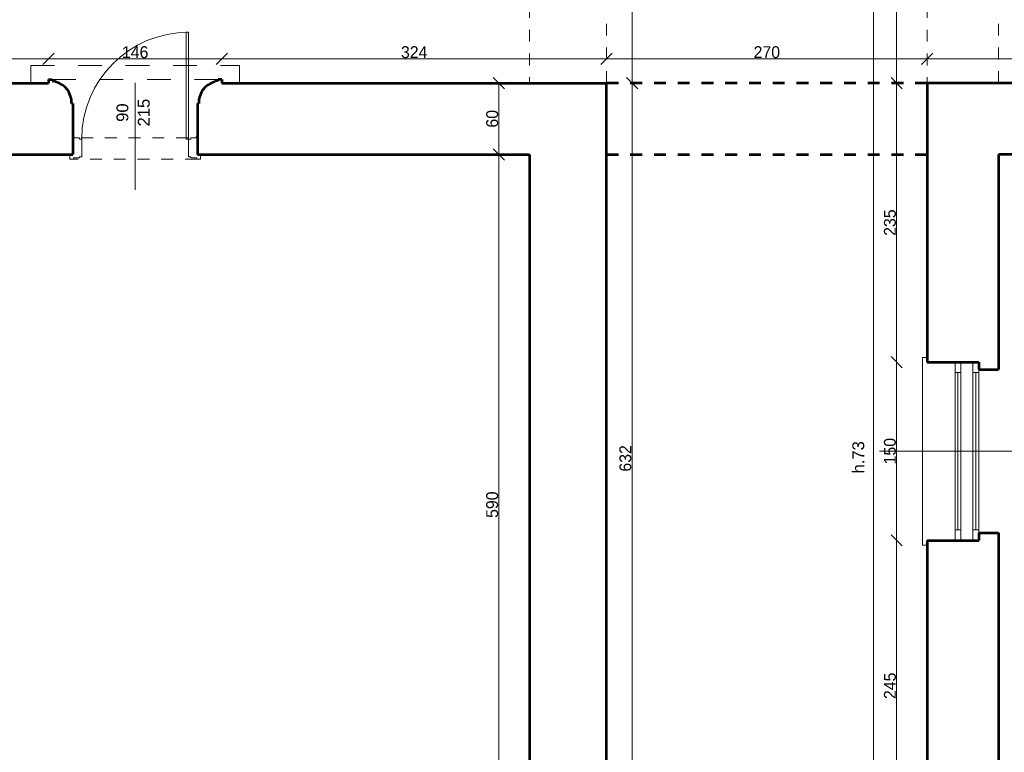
# Model space of a CAD drawing. Header units: inches. Extents: x -21887 to 84279, y -131485 to 67836.
# Tile 244 of 256: x 48838 to 57131, y 46946 to 53115. Entities that reach past the tile are written whole.
import ezdxf

# ---------------------------------------------------------------- set-up
doc = ezdxf.new("R2010")
doc.units = ezdxf.units.IN
doc.header["$MEASUREMENT"] = 0
doc.linetypes.add('Dashed', pattern=[400, 200, -200])
doc.linetypes.add('Dashed copy', pattern=[200, 100, -100])
doc.layers.get('0').update_dxf_attribs({"lineweight": 13})
doc.layers.get('Defpoints').update_dxf_attribs({"lineweight": 13})
for name, color, linetype, lineweight in [('AI_MURY', 7, 'Continuous', 53), ('Dimensioning', 7, 'Continuous', 13), ('DRZWI', 7, 'Continuous', 13)]:
    doc.layers.add(name, color=color, linetype=linetype, lineweight=lineweight)
doc.styles.add('GENERATED_STYLE_7', font='txt')
doc.styles.add('Style-Courier New', font='txt')
doc.dimstyles.new('Dimstyle_4', dxfattribs={"dimtxt": 100, "dimasz": 95, "dimexe": 0, "dimexo": 0, "dimgap": 0.09, "dimtad": 1, "dimdec": 0, "dimlfac": 0.1, "dimzin": 0, "dimdsep": 46, "dimlunit": 5, "dimtxsty": 'GENERATED_STYLE_7', "dimblk": 'ARROWHEAD_6', "dimcen": 0.09, "dimclrd": 161, "dimclre": 161, "dimclrt": 7, "dimadec": 0, "dimazin": 0, "dimtfac": 1, "dimtdec": 0, "dimtmove": 0, "dimatfit": 3, "dimfxl": 0, "dimtolj": 1, "dimtzin": 0, "dimarcsym": 0})
doc.dimstyles.new('Dimstyle_5', dxfattribs={"dimtxt": 100, "dimasz": 95, "dimexe": 0.18, "dimexo": 0, "dimgap": 0.09, "dimtad": 1, "dimtih": 1, "dimtoh": 1, "dimdec": 0, "dimlfac": 0.1, "dimzin": 0, "dimdsep": 46, "dimlunit": 5, "dimtxsty": 'GENERATED_STYLE_7', "dimblk": 'ARROWHEAD_6', "dimcen": 0.09, "dimclrd": 161, "dimclre": 161, "dimclrt": 7, "dimadec": 0, "dimazin": 0, "dimtfac": 1, "dimtdec": 0, "dimtmove": 0, "dimatfit": 3, "dimfxl": 0, "dimtolj": 1, "dimtzin": 0, "dimarcsym": 0})

# ---------------------------------------------------------------- blocks, each defined once
blk = doc.blocks.new('ARROWHEAD_6')
at = {"color": 0, "linetype": 'Continuous'}
for p, q in [((0, 0), (-1, 0)), ((-0.5, -0.5), (0.5, 0.5))]:
    blk.add_line(p, q, dxfattribs=at)
blk = doc.blocks.new('*U538')
at = {"layer": 'Defpoints', "color": 0, "linetype": 'Continuous'}
for p in [(52873.8, 51980.7), (53130.5, 51980.7), (53090.5, 46080.8)]:
    blk.add_point(p, dxfattribs=at)
at = {"layer": 'Dimensioning', "color": 161, "linetype": 'Continuous', "lineweight": -2}
for p, q in [((52874, 51980.7), (52873.8, 51980.7)), ((52873.8, 46175.8), (52873.8, 51885.7)), ((52874, 46080.8), (52873.8, 46080.8))]:
    blk.add_line(p, q, dxfattribs=at)
at = {"layer": 'Dimensioning', "color": 161, "linetype": 'Continuous', "lineweight": -2, "xscale": 95, "yscale": 95, "zscale": 95}
for p, rotation in [((52873.8, 51980.7), 90), ((52873.8, 46080.8), 270)]:
    blk.add_blockref('ARROWHEAD_6', p, dxfattribs=dict(at, rotation=rotation))
at = {"layer": 'Dimensioning', "color": 7, "linetype": 'Continuous', "insert": (52817.5, 49030.8), "char_height": 100, "attachment_point": 5, "rotation": 90, "style": 'GENERATED_STYLE_7'}
blk.add_mtext('590', dxfattribs=at)
blk = doc.blocks.new('*D2762')
at = {"layer": 'Defpoints'}
for p in [(52873.8, 51980.7), (53130.5, 51980.7), (52873.8, 49030.8), (53090.5, 46080.8)]:
    blk.add_point(p, dxfattribs=at)
at = {"layer": 'Dimensioning', "color": 161, "linetype": 'Continuous'}
blk.add_blockref('*U538', (0, 0), dxfattribs=at)
blk = doc.blocks.new('*U539')
at = {"layer": 'Defpoints', "color": 0, "linetype": 'Continuous'}
for p in [(52873.8, 52580.7), (53130.5, 52580.7), (53130.5, 51980.7)]:
    blk.add_point(p, dxfattribs=at)
at = {"layer": 'Dimensioning', "color": 161, "linetype": 'Continuous', "lineweight": -2}
for p, q in [((52874, 52580.7), (52873.8, 52580.7)), ((52873.8, 52075.7), (52873.8, 52485.7)), ((52874, 51980.7), (52873.8, 51980.7))]:
    blk.add_line(p, q, dxfattribs=at)
at = {"layer": 'Dimensioning', "color": 161, "linetype": 'Continuous', "lineweight": -2, "xscale": 95, "yscale": 95, "zscale": 95}
for p, rotation in [((52873.8, 52580.7), 90), ((52873.8, 51980.7), 270)]:
    blk.add_blockref('ARROWHEAD_6', p, dxfattribs=dict(at, rotation=rotation))
at = {"layer": 'Dimensioning', "color": 7, "linetype": 'Continuous', "insert": (52817.5, 52280.7), "char_height": 100, "attachment_point": 5, "rotation": 90, "style": 'GENERATED_STYLE_7'}
blk.add_mtext('60', dxfattribs=at)
blk = doc.blocks.new('*D2763')
at = {"layer": 'Defpoints'}
for p in [(52873.8, 52580.7), (53130.5, 52580.7), (52873.8, 52280.7), (53130.5, 51980.7)]:
    blk.add_point(p, dxfattribs=at)
at = {"layer": 'Dimensioning', "color": 161, "linetype": 'Continuous'}
blk.add_blockref('*U539', (0, 0), dxfattribs=at)
blk = doc.blocks.new('*U674')
at = {"layer": 'Defpoints', "color": 0, "linetype": 'Continuous'}
for p in [(56223.8, 48730.7), (56610, 48730.7), (56618.7, 46280.8)]:
    blk.add_point(p, dxfattribs=at)
at = {"layer": 'Dimensioning', "color": 161, "linetype": 'Continuous', "lineweight": -2}
for p, q in [((56224, 48730.7), (56223.8, 48730.7)), ((56223.8, 46375.8), (56223.8, 48635.7)), ((56224, 46280.8), (56223.8, 46280.8))]:
    blk.add_line(p, q, dxfattribs=at)
at = {"layer": 'Dimensioning', "color": 161, "linetype": 'Continuous', "lineweight": -2, "xscale": 95, "yscale": 95, "zscale": 95}
for p, rotation in [((56223.8, 48730.7), 90), ((56223.8, 46280.8), 270)]:
    blk.add_blockref('ARROWHEAD_6', p, dxfattribs=dict(at, rotation=rotation))
at = {"layer": 'Dimensioning', "color": 7, "linetype": 'Continuous', "insert": (56167.5, 47505.8), "char_height": 100, "attachment_point": 5, "rotation": 90, "style": 'GENERATED_STYLE_7'}
blk.add_mtext('245', dxfattribs=at)
blk = doc.blocks.new('*D2898')
at = {"layer": 'Defpoints'}
for p in [(56223.8, 48730.7), (56610, 48730.7), (56223.8, 47505.8), (56618.7, 46280.8)]:
    blk.add_point(p, dxfattribs=at)
at = {"layer": 'Dimensioning', "color": 161, "linetype": 'Continuous'}
blk.add_blockref('*U674', (0, 0), dxfattribs=at)
blk = doc.blocks.new('*U675')
at = {"layer": 'Defpoints', "color": 0, "linetype": 'Continuous'}
for p in [(56223.8, 50231.9), (56618.7, 50231.9), (56610, 48730.7)]:
    blk.add_point(p, dxfattribs=at)
at = {"layer": 'Dimensioning', "color": 161, "linetype": 'Continuous', "lineweight": -2}
for p, q in [((56224, 50231.9), (56223.8, 50231.9)), ((56223.8, 48825.7), (56223.8, 50136.9)), ((56224, 48730.7), (56223.8, 48730.7))]:
    blk.add_line(p, q, dxfattribs=at)
at = {"layer": 'Dimensioning', "color": 161, "linetype": 'Continuous', "lineweight": -2, "xscale": 95, "yscale": 95, "zscale": 95}
for p, rotation in [((56223.8, 50231.9), 90), ((56223.8, 48730.7), 270)]:
    blk.add_blockref('ARROWHEAD_6', p, dxfattribs=dict(at, rotation=rotation))
at = {"layer": 'Dimensioning', "color": 7, "linetype": 'Continuous', "insert": (56167.5, 49481.3), "char_height": 100, "attachment_point": 5, "rotation": 90, "style": 'GENERATED_STYLE_7'}
blk.add_mtext('150', dxfattribs=at)
blk = doc.blocks.new('*D2899')
at = {"layer": 'Defpoints'}
for p in [(56223.8, 50231.9), (56618.7, 50231.9), (56223.8, 49481.3), (56610, 48730.7)]:
    blk.add_point(p, dxfattribs=at)
at = {"layer": 'Dimensioning', "color": 161, "linetype": 'Continuous'}
blk.add_blockref('*U675', (0, 0), dxfattribs=at)
blk = doc.blocks.new('*U676')
at = {"layer": 'Defpoints', "color": 0, "linetype": 'Continuous'}
for p in [(56223.8, 52580.7), (56480.5, 52580.7), (56618.7, 50231.9)]:
    blk.add_point(p, dxfattribs=at)
at = {"layer": 'Dimensioning', "color": 161, "linetype": 'Continuous', "lineweight": -2}
for p, q in [((56224, 52580.7), (56223.8, 52580.7)), ((56223.8, 50326.9), (56223.8, 52485.7)), ((56224, 50231.9), (56223.8, 50231.9))]:
    blk.add_line(p, q, dxfattribs=at)
at = {"layer": 'Dimensioning', "color": 161, "linetype": 'Continuous', "lineweight": -2, "xscale": 95, "yscale": 95, "zscale": 95}
for p, rotation in [((56223.8, 52580.7), 90), ((56223.8, 50231.9), 270)]:
    blk.add_blockref('ARROWHEAD_6', p, dxfattribs=dict(at, rotation=rotation))
at = {"layer": 'Dimensioning', "color": 7, "linetype": 'Continuous', "insert": (56167.5, 51406.3), "char_height": 100, "attachment_point": 5, "rotation": 90, "style": 'GENERATED_STYLE_7'}
blk.add_mtext('235', dxfattribs=at)
blk = doc.blocks.new('*D2900')
at = {"layer": 'Defpoints'}
for p in [(56223.8, 52580.7), (56480.5, 52580.7), (56223.8, 51406.3), (56618.7, 50231.9)]:
    blk.add_point(p, dxfattribs=at)
at = {"layer": 'Dimensioning', "color": 161, "linetype": 'Continuous'}
blk.add_blockref('*U676', (0, 0), dxfattribs=at)
blk = doc.blocks.new('*U677')
at = {"layer": 'Defpoints', "color": 0, "linetype": 'Continuous'}
for p in [(56223.8, 55030.7), (56223.8, 55030.7), (56480.5, 52580.7)]:
    blk.add_point(p, dxfattribs=at)
at = {"layer": 'Dimensioning', "color": 161, "linetype": 'Continuous', "lineweight": -2}
for p, q in [((56223.8, 52675.7), (56223.8, 54935.7)), ((56224, 52580.7), (56223.8, 52580.7))]:
    blk.add_line(p, q, dxfattribs=at)
at = {"layer": 'Dimensioning', "color": 161, "linetype": 'Continuous', "lineweight": -2, "xscale": 95, "yscale": 95, "zscale": 95}
for p, rotation in [((56223.8, 55030.7), 90), ((56223.8, 52580.7), 270)]:
    blk.add_blockref('ARROWHEAD_6', p, dxfattribs=dict(at, rotation=rotation))
at = {"layer": 'Dimensioning', "color": 7, "linetype": 'Continuous', "insert": (56167.5, 53805.7), "char_height": 100, "attachment_point": 5, "rotation": 90, "style": 'GENERATED_STYLE_7'}
blk.add_mtext('245', dxfattribs=at)
blk = doc.blocks.new('*D2901')
at = {"layer": 'Defpoints'}
for p in [(56223.8, 55030.7), (56223.8, 55030.7), (56223.8, 53805.7), (56480.5, 52580.7)]:
    blk.add_point(p, dxfattribs=at)
at = {"layer": 'Dimensioning', "color": 161, "linetype": 'Continuous'}
blk.add_blockref('*U677', (0, 0), dxfattribs=at)
blk = doc.blocks.new('*U678')
at = {"layer": 'Defpoints', "color": 0, "linetype": 'Continuous'}
for p in [(56029.7, 55030.7), (56029.7, 55030.7), (56030.5, -36559.3)]:
    blk.add_point(p, dxfattribs=at)
at = {"layer": 'Dimensioning', "color": 161, "linetype": 'Continuous', "lineweight": -2}
for p, q in [((56029.7, -36464.3), (56029.7, 54935.7)), ((56029.9, -36559.3), (56029.7, -36559.3))]:
    blk.add_line(p, q, dxfattribs=at)
at = {"layer": 'Dimensioning', "color": 161, "linetype": 'Continuous', "lineweight": -2, "xscale": 95, "yscale": 95, "zscale": 95}
for p, rotation in [((56029.7, 55030.7), 90), ((56029.7, -36559.3), 270)]:
    blk.add_blockref('ARROWHEAD_6', p, dxfattribs=dict(at, rotation=rotation))
at = {"layer": 'Dimensioning', "color": 7, "linetype": 'Continuous', "insert": (55973.4, 9235.7), "char_height": 100, "attachment_point": 5, "rotation": 90, "style": 'GENERATED_STYLE_7'}
blk.add_mtext('9159', dxfattribs=at)
blk = doc.blocks.new('*D2902')
at = {"layer": 'Defpoints'}
for p in [(56029.7, 55030.7), (56029.7, 55030.7), (56029.7, 9235.7), (56030.5, -36559.3)]:
    blk.add_point(p, dxfattribs=at)
at = {"layer": 'Dimensioning', "color": 161, "linetype": 'Continuous'}
blk.add_blockref('*U678', (0, 0), dxfattribs=at)
blk = doc.blocks.new('*U837')
at = {"layer": 'Defpoints', "color": 0, "linetype": 'Continuous'}
for p in [(53780.5, 52580.7), (53996, 52580.7), (53780.5, 46260.8)]:
    blk.add_point(p, dxfattribs=at)
at = {"layer": 'Dimensioning', "color": 161, "linetype": 'Continuous', "lineweight": -2}
for p, q in [((53995.8, 52580.7), (53996, 52580.7)), ((53996, 46355.8), (53996, 52485.7)), ((53995.8, 46260.8), (53996, 46260.8))]:
    blk.add_line(p, q, dxfattribs=at)
at = {"layer": 'Dimensioning', "color": 161, "linetype": 'Continuous', "lineweight": -2, "xscale": 95, "yscale": 95, "zscale": 95}
for p, rotation in [((53996, 52580.7), 90), ((53996, 46260.8), 270)]:
    blk.add_blockref('ARROWHEAD_6', p, dxfattribs=dict(at, rotation=rotation))
at = {"layer": 'Dimensioning', "color": 7, "linetype": 'Continuous', "insert": (53939.7, 49420.8), "char_height": 100, "attachment_point": 5, "rotation": 90, "style": 'GENERATED_STYLE_7'}
blk.add_mtext('632', dxfattribs=at)
blk = doc.blocks.new('*D3066')
at = {"layer": 'Defpoints'}
for p in [(53780.5, 52580.7), (53996, 52580.7), (53996, 49420.8), (53780.5, 46260.8)]:
    blk.add_point(p, dxfattribs=at)
at = {"layer": 'Dimensioning', "color": 161, "linetype": 'Continuous'}
blk.add_blockref('*U837', (0, 0), dxfattribs=at)
blk = doc.blocks.new('*U838')
at = {"layer": 'Defpoints', "color": 0, "linetype": 'Continuous'}
for p in [(53780.5, 55030.7), (53996, 55030.7), (53780.5, 52580.7)]:
    blk.add_point(p, dxfattribs=at)
at = {"layer": 'Dimensioning', "color": 161, "linetype": 'Continuous', "lineweight": -2}
for p, q in [((53995.8, 55030.7), (53996, 55030.7)), ((53996, 52675.7), (53996, 54935.7)), ((53995.8, 52580.7), (53996, 52580.7))]:
    blk.add_line(p, q, dxfattribs=at)
at = {"layer": 'Dimensioning', "color": 161, "linetype": 'Continuous', "lineweight": -2, "xscale": 95, "yscale": 95, "zscale": 95}
for p, rotation in [((53996, 55030.7), 90), ((53996, 52580.7), 270)]:
    blk.add_blockref('ARROWHEAD_6', p, dxfattribs=dict(at, rotation=rotation))
at = {"layer": 'Dimensioning', "color": 7, "linetype": 'Continuous', "insert": (53939.7, 53805.7), "char_height": 100, "attachment_point": 5, "rotation": 90, "style": 'GENERATED_STYLE_7'}
blk.add_mtext('245', dxfattribs=at)
blk = doc.blocks.new('*D3067')
at = {"layer": 'Defpoints'}
for p in [(53780.5, 55030.7), (53996, 55030.7), (53996, 53805.7), (53780.5, 52580.7)]:
    blk.add_point(p, dxfattribs=at)
at = {"layer": 'Dimensioning', "color": 161, "linetype": 'Continuous'}
blk.add_blockref('*U838', (0, 0), dxfattribs=at)
blk = doc.blocks.new('*U1628')
at = {"layer": 'Defpoints', "color": 0, "linetype": 'Continuous'}
for p in [(49080.5, 52784.8), (45130.5, 52580.7), (49080.5, 52580.7)]:
    blk.add_point(p, dxfattribs=at)
at = {"layer": 'Dimensioning', "color": 161, "linetype": 'Continuous', "lineweight": -2}
for p, q in [((45130.5, 52784.6), (45130.5, 52785)), ((45225.5, 52784.8), (48985.5, 52784.8)), ((49080.5, 52784.6), (49080.5, 52785))]:
    blk.add_line(p, q, dxfattribs=at)
at = {"layer": 'Dimensioning', "color": 161, "linetype": 'Continuous', "lineweight": -2, "xscale": 95, "yscale": 95, "zscale": 95, "rotation": 180}
blk.add_blockref('ARROWHEAD_6', (45130.5, 52784.8), dxfattribs=at)
at = {"layer": 'Dimensioning', "color": 161, "linetype": 'Continuous', "lineweight": -2, "xscale": 95, "yscale": 95, "zscale": 95}
blk.add_blockref('ARROWHEAD_6', (49080.5, 52784.8), dxfattribs=at)
at = {"layer": 'Dimensioning', "color": 7, "linetype": 'Continuous', "insert": (47105.5, 52841.1), "char_height": 100, "attachment_point": 5, "style": 'GENERATED_STYLE_7'}
blk.add_mtext('395', dxfattribs=at)
blk = doc.blocks.new('*D3306')
at = {"layer": 'Defpoints'}
for p in [(47105.5, 52784.8), (49080.5, 52784.8), (45130.5, 52580.7), (49080.5, 52580.7)]:
    blk.add_point(p, dxfattribs=at)
at = {"layer": 'Dimensioning', "color": 161, "linetype": 'Continuous'}
blk.add_blockref('*U1628', (0, 0), dxfattribs=at)
blk = doc.blocks.new('*U1629')
at = {"layer": 'Defpoints', "color": 0, "linetype": 'Continuous'}
for p in [(50540.5, 52784.8), (49080.5, 52580.7), (50540.5, 52580.7)]:
    blk.add_point(p, dxfattribs=at)
at = {"layer": 'Dimensioning', "color": 161, "linetype": 'Continuous', "lineweight": -2}
for p, q in [((49080.5, 52784.6), (49080.5, 52785)), ((49175.5, 52784.8), (50445.5, 52784.8)), ((50540.5, 52784.6), (50540.5, 52785))]:
    blk.add_line(p, q, dxfattribs=at)
at = {"layer": 'Dimensioning', "color": 161, "linetype": 'Continuous', "lineweight": -2, "xscale": 95, "yscale": 95, "zscale": 95, "rotation": 180}
blk.add_blockref('ARROWHEAD_6', (49080.5, 52784.8), dxfattribs=at)
at = {"layer": 'Dimensioning', "color": 161, "linetype": 'Continuous', "lineweight": -2, "xscale": 95, "yscale": 95, "zscale": 95}
blk.add_blockref('ARROWHEAD_6', (50540.5, 52784.8), dxfattribs=at)
at = {"layer": 'Dimensioning', "color": 7, "linetype": 'Continuous', "insert": (49810.5, 52841.1), "char_height": 100, "attachment_point": 5, "style": 'GENERATED_STYLE_7'}
blk.add_mtext('146', dxfattribs=at)
blk = doc.blocks.new('*D3307')
at = {"layer": 'Defpoints'}
for p in [(49810.5, 52784.8), (50540.5, 52784.8), (49080.5, 52580.7), (50540.5, 52580.7)]:
    blk.add_point(p, dxfattribs=at)
at = {"layer": 'Dimensioning', "color": 161, "linetype": 'Continuous'}
blk.add_blockref('*U1629', (0, 0), dxfattribs=at)
blk = doc.blocks.new('*U1630')
at = {"layer": 'Defpoints', "color": 0, "linetype": 'Continuous'}
for p in [(53780.5, 52784.8), (50540.5, 52580.7), (53780.5, 52580.7)]:
    blk.add_point(p, dxfattribs=at)
at = {"layer": 'Dimensioning', "color": 161, "linetype": 'Continuous', "lineweight": -2}
for p, q in [((50540.5, 52784.6), (50540.5, 52785)), ((50635.5, 52784.8), (53685.5, 52784.8)), ((53780.5, 52784.6), (53780.5, 52785))]:
    blk.add_line(p, q, dxfattribs=at)
at = {"layer": 'Dimensioning', "color": 161, "linetype": 'Continuous', "lineweight": -2, "xscale": 95, "yscale": 95, "zscale": 95, "rotation": 180}
blk.add_blockref('ARROWHEAD_6', (50540.5, 52784.8), dxfattribs=at)
at = {"layer": 'Dimensioning', "color": 161, "linetype": 'Continuous', "lineweight": -2, "xscale": 95, "yscale": 95, "zscale": 95}
blk.add_blockref('ARROWHEAD_6', (53780.5, 52784.8), dxfattribs=at)
at = {"layer": 'Dimensioning', "color": 7, "linetype": 'Continuous', "insert": (52160.5, 52841.1), "char_height": 100, "attachment_point": 5, "style": 'GENERATED_STYLE_7'}
blk.add_mtext('324', dxfattribs=at)
blk = doc.blocks.new('*D3308')
at = {"layer": 'Defpoints'}
for p in [(52160.5, 52784.8), (53780.5, 52784.8), (50540.5, 52580.7), (53780.5, 52580.7)]:
    blk.add_point(p, dxfattribs=at)
at = {"layer": 'Dimensioning', "color": 161, "linetype": 'Continuous'}
blk.add_blockref('*U1630', (0, 0), dxfattribs=at)
blk = doc.blocks.new('*U1631')
at = {"layer": 'Defpoints', "color": 0, "linetype": 'Continuous'}
for p in [(56480.5, 52784.8), (53780.5, 52580.7), (56480.5, 52580.7)]:
    blk.add_point(p, dxfattribs=at)
at = {"layer": 'Dimensioning', "color": 161, "linetype": 'Continuous', "lineweight": -2}
for p, q in [((53780.5, 52784.6), (53780.5, 52785)), ((53875.5, 52784.8), (56385.5, 52784.8)), ((56480.5, 52784.6), (56480.5, 52785))]:
    blk.add_line(p, q, dxfattribs=at)
at = {"layer": 'Dimensioning', "color": 161, "linetype": 'Continuous', "lineweight": -2, "xscale": 95, "yscale": 95, "zscale": 95, "rotation": 180}
blk.add_blockref('ARROWHEAD_6', (53780.5, 52784.8), dxfattribs=at)
at = {"layer": 'Dimensioning', "color": 161, "linetype": 'Continuous', "lineweight": -2, "xscale": 95, "yscale": 95, "zscale": 95}
blk.add_blockref('ARROWHEAD_6', (56480.5, 52784.8), dxfattribs=at)
at = {"layer": 'Dimensioning', "color": 7, "linetype": 'Continuous', "insert": (55130.5, 52841.1), "char_height": 100, "attachment_point": 5, "style": 'GENERATED_STYLE_7'}
blk.add_mtext('270', dxfattribs=at)
blk = doc.blocks.new('*D3309')
at = {"layer": 'Defpoints'}
for p in [(55130.5, 52784.8), (56480.5, 52784.8), (53780.5, 52580.7), (56480.5, 52580.7)]:
    blk.add_point(p, dxfattribs=at)
at = {"layer": 'Dimensioning', "color": 161, "linetype": 'Continuous'}
blk.add_blockref('*U1631', (0, 0), dxfattribs=at)
blk = doc.blocks.new('*U1632')
at = {"layer": 'Defpoints', "color": 0, "linetype": 'Continuous'}
for p in [(58279.5, 52784.8), (56480.5, 52580.7), (58279.5, 52580.7)]:
    blk.add_point(p, dxfattribs=at)
at = {"layer": 'Dimensioning', "color": 161, "linetype": 'Continuous', "lineweight": -2}
for p, q in [((56480.5, 52784.6), (56480.5, 52785)), ((56575.5, 52784.8), (58184.5, 52784.8)), ((58279.5, 52784.6), (58279.5, 52785))]:
    blk.add_line(p, q, dxfattribs=at)
at = {"layer": 'Dimensioning', "color": 161, "linetype": 'Continuous', "lineweight": -2, "xscale": 95, "yscale": 95, "zscale": 95, "rotation": 180}
blk.add_blockref('ARROWHEAD_6', (56480.5, 52784.8), dxfattribs=at)
at = {"layer": 'Dimensioning', "color": 161, "linetype": 'Continuous', "lineweight": -2, "xscale": 95, "yscale": 95, "zscale": 95}
blk.add_blockref('ARROWHEAD_6', (58279.5, 52784.8), dxfattribs=at)
at = {"layer": 'Dimensioning', "color": 7, "linetype": 'Continuous', "insert": (57380, 52841.1), "char_height": 100, "attachment_point": 5, "style": 'GENERATED_STYLE_7'}
blk.add_mtext('180', dxfattribs=at)
blk = doc.blocks.new('*D3310')
at = {"layer": 'Defpoints'}
for p in [(57380, 52784.8), (58279.5, 52784.8), (56480.5, 52580.7), (58279.5, 52580.7)]:
    blk.add_point(p, dxfattribs=at)
at = {"layer": 'Dimensioning', "color": 161, "linetype": 'Continuous'}
blk.add_blockref('*U1632', (0, 0), dxfattribs=at)

msp = doc.modelspace()

# ---------------------------------------------------------------- linework, layer by layer
at = {"layer": 'AI_MURY', "color": 7, "linetype": 'Continuous'}
for p, q in [((45130.5, 52580.7), (49080.5, 52580.7)), ((49080.5, 52610.7), (49080.5, 52580.7)), ((49080.5, 52610.7), (49110.5, 52610.7)), ((49110.5, 52600.7), (49110.5, 52610.7)), ((49110.5, 52600.7), (49140.5, 52600.7)), ((49140.5, 52590.7), (49140.5, 52600.7)), ((50480.5, 52590.7), (50480.5, 52600.7)), ((50510.5, 52600.7), (50480.5, 52600.7)), ((50510.5, 52600.7), (50510.5, 52610.7)), ((50540.5, 52610.7), (50510.5, 52610.7)), ((50540.5, 52610.7), (50540.5, 52580.7)), ((50540.5, 52580.7), (53780.5, 52580.7)), ((50540.5, 52580.7), (53780.5, 52580.7)), ((53780.5, 46260.8), (53780.5, 52580.7)), ((58279.5, 52580.7), (56480.5, 52580.7)), ((56480.5, 52580.7), (56480.5, 50230.7)), ((49285.5, 52410.7), (49275.5, 52410.7)), ((49285.5, 52410.7), (49285.5, 51980.7)), ((50335.5, 52410.7), (50345.5, 52410.7)), ((50335.5, 52410.7), (50335.5, 51980.7)), ((47130.5, 51980.7), (49285.5, 51980.7)), ((50335.5, 51980.7), (53130.5, 51980.7)), ((53130.5, 51980.7), (53130.5, 46055.8)), ((58342, 51980.7), (57080.5, 51980.7)), ((57080.5, 51980.7), (57080.5, 50168.2)), ((56480.5, 50230.7), (56915.5, 50230.7)), ((56915.5, 50230.7), (56915.5, 50168.2)), ((56915.5, 50168.2), (57080.5, 50168.2)), ((56915.5, 48793.2), (57080.5, 48793.2)), ((56915.5, 48793.2), (56915.5, 48730.7)), ((57080.5, 48793.2), (57080.5, 46218.2)), ((56480.5, 48730.7), (56915.5, 48730.7)), ((56480.5, 48730.7), (56480.5, 46280.7))]:
    msp.add_line(p, q, dxfattribs=at)
at = {"layer": 'AI_MURY', "color": 7, "linetype": 'Dashed copy'}
for p, q in [((56480.5, 52580.7), (53780.5, 52580.7)), ((53780.5, 51980.7), (56480.5, 51980.7))]:
    msp.add_line(p, q, dxfattribs=at)
at = {"layer": 'AI_MURY', "color": 7, "linetype": 'Continuous'}
for centre, start, end in [((49095.6, 52416.1), 358.27392, 75.55996), ((50525.5, 52416.1), 104.44004, 181.72608)]:
    msp.add_arc(centre, 180, start, end, dxfattribs=at)
at = {"layer": 'DRZWI', "color": 7, "linetype": 'Dashed copy'}
for p, q in [((53130.5, 55030.7), (53130.5, 52580.7)), ((53780.5, 52580.7), (53780.5, 55030.7)), ((56480.5, 55030.7), (56480.5, 52580.7)), ((57080.5, 52580.7), (57080.5, 55030.7))]:
    msp.add_line(p, q, dxfattribs=at)
at = {"layer": 'DRZWI', "color": 5, "linetype": 'Continuous'}
for p, q in [((50240.5, 53009.2), (50240.5, 52109.2)), ((50240.5, 53009.2), (50260.5, 53009.2)), ((50260.5, 53009.2), (50260.5, 52109.2)), ((49810.5, 52582.5), (49810.5, 51682.5)), ((49340.5, 52119.2), (49300.5, 52119.2)), ((49340.5, 52119.2), (49340.5, 52109.2)), ((49340.5, 52109.2), (49360.5, 52109.2)), ((49360.5, 52109.2), (49360.5, 51960.7)), ((50240.5, 52109.2), (50260.5, 52109.2)), ((50260.5, 52109.2), (50260.5, 51960.7)), ((50280.5, 52109.2), (50260.5, 52109.2)), ((50280.5, 52119.2), (50280.5, 52109.2)), ((50280.5, 52119.2), (50320.5, 52119.2)), ((49260.5, 51940.7), (49260.5, 51980.7)), ((49290.5, 51940.7), (49260.5, 51940.7)), ((49340.5, 51950.7), (49290.5, 51950.7)), ((49290.5, 51940.7), (49290.5, 51950.7)), ((49340.5, 51960.7), (49360.5, 51960.7)), ((49340.5, 51950.7), (49340.5, 51960.7)), ((50280.5, 51960.7), (50260.5, 51960.7)), ((50280.5, 51950.7), (50280.5, 51960.7)), ((50280.5, 51950.7), (50330.5, 51950.7)), ((50330.5, 51940.7), (50330.5, 51950.7)), ((50330.5, 51940.7), (50360.5, 51940.7)), ((50360.5, 51940.7), (50360.5, 51980.7))]:
    msp.add_line(p, q, dxfattribs=at)
at = {"layer": 'DRZWI', "color": 49, "linetype": 'Dashed'}
for p, q in [((48930.5, 52730.7), (50690.5, 52730.7)), ((48930.5, 52580.7), (48930.5, 52730.7)), ((50690.5, 52580.7), (50690.5, 52730.7))]:
    msp.add_line(p, q, dxfattribs=at)
at = {"layer": 'DRZWI', "color": 7, "linetype": 'Dashed'}
msp.add_line((49110.5, 52610.7), (50510.5, 52610.7), dxfattribs=at)
at = {"layer": 'DRZWI', "color": 5, "linetype": 'Dashed copy'}
for p, q in [((50255.5, 52119.2), (49340.5, 52119.2)), ((50330.5, 51940.7), (49290.5, 51940.7))]:
    msp.add_line(p, q, dxfattribs=at)
at = {"layer": 'DRZWI', "color": 251, "linetype": 'Continuous'}
for p, q in [((56480.5, 50270.7), (56440.5, 50270.7)), ((56440.5, 50270.7), (56440.5, 48690.7)), ((56480.5, 48690.7), (56440.5, 48690.7))]:
    msp.add_line(p, q, dxfattribs=at)
at = {"layer": 'DRZWI', "color": 220, "linetype": 'Continuous'}
for p, q in [((56715.5, 50143.2), (56715.5, 50230.7)), ((56765.5, 50143.2), (56765.5, 50230.7)), ((56865.5, 50143.2), (56865.5, 50230.7)), ((56715.5, 50143.2), (56765.5, 50143.2)), ((56715.5, 50143.2), (56715.5, 48818.2)), ((56740.5, 50143.2), (56740.5, 48818.2)), ((56765.5, 50143.2), (56765.5, 48818.2)), ((56865.5, 50143.2), (56915.5, 50143.2)), ((56865.5, 50143.2), (56865.5, 48818.2)), ((56890.5, 50143.2), (56890.5, 48818.2)), ((56915.5, 50143.2), (56915.5, 50168.2)), ((56915.5, 50143.2), (56915.5, 48818.2)), ((57930.9, 49480.7), (56080.1, 49480.7)), ((56715.5, 48818.2), (56715.5, 48730.7)), ((56715.5, 48818.2), (56765.5, 48818.2)), ((56765.5, 48818.2), (56765.5, 48730.7)), ((56865.5, 48818.2), (56865.5, 48730.7)), ((56865.5, 48818.2), (56915.5, 48818.2)), ((56915.5, 48818.2), (56915.5, 48793.2))]:
    msp.add_line(p, q, dxfattribs=at)
at = {"layer": 'DRZWI', "color": 7, "linetype": 'Continuous'}
for centre, radius, start, end in [((50260.5, 52109.2), 900, 90, 180), ((49285.5, 52119.2), 15, 0, 90), ((50335.5, 52119.2), 15, 90, 180)]:
    msp.add_arc(centre, radius, start, end, dxfattribs=at)

# ---------------------------------------------------------------- texts
at = {"layer": 'DRZWI', "color": 5, "insert": (49652.9, 52332.4), "char_height": 100, "width": 704.483, "attachment_point": 2, "rotation": 90, "line_spacing_factor": 1.079165, "style": 'GENERATED_STYLE_7'}
msp.add_mtext('\\fArial|b0|i0|c238|p39;90\\P215', dxfattribs=at)
at = {"layer": 'DRZWI', "color": 220, "insert": (55850.5, 49294), "char_height": 100, "width": 460.863, "attachment_point": 1, "rotation": 90, "style": 'GENERATED_STYLE_7'}
msp.add_mtext('\\fArial|b0|i0|c238|p39;h.73', dxfattribs=at)

# ---------------------------------------------------------------- dimensions: what is measured, and where the dimension line sits
at = {"layer": 'Dimensioning', "color": 161, "linetype": 'Continuous'}
for base, p1, p2, picture, middle in [((53996, 55030.7), (53780.5, 52580.7), (53780.5, 55030.7), '*D3067', (53996, 53805.7)), ((56029.7, 55030.7), (56030.5, -36559.3), (56029.7, 55030.7), '*D2902', (56029.7, 9235.7)), ((56223.8, 55030.7), (56480.5, 52580.7), (56223.8, 55030.7), '*D2901', (56223.8, 53805.7)), ((52873.8, 52580.7), (53130.5, 51980.7), (53130.5, 52580.7), '*D2763', (52873.8, 52280.7)), ((53996, 52580.7), (53780.5, 46260.8), (53780.5, 52580.7), '*D3066', (53996, 49420.8)), ((56223.8, 52580.7), (56618.7, 50231.9), (56480.5, 52580.7), '*D2900', (56223.8, 51406.3)), ((52873.8, 51980.7), (53090.5, 46080.8), (53130.5, 51980.7), '*D2762', (52873.8, 49030.8)), ((56223.8, 50231.9), (56610, 48730.7), (56618.7, 50231.9), '*D2899', (56223.8, 49481.3)), ((56223.8, 48730.7), (56618.7, 46280.8), (56610, 48730.7), '*D2898', (56223.8, 47505.8))]:
    dim = msp.add_linear_dim(base=base, p1=p1, p2=p2, angle=90, dimstyle='Dimstyle_4', override={"dimtxsty": 'Style-Courier New', "dimclrd": 0, "dimclre": 161, "dimlwe": 0}, dxfattribs=at)
    dim.commit()
    dim.dimension.update_dxf_attribs({"geometry": picture, "text_midpoint": middle, "dimtype": 128})
for base, p1, p2, picture, middle in [((49080.5, 52784.8), (45130.5, 52580.7), (49080.5, 52580.7), '*D3306', (47105.5, 52784.8)), ((50540.5, 52784.8), (49080.5, 52580.7), (50540.5, 52580.7), '*D3307', (49810.5, 52784.8)), ((53780.5, 52784.8), (50540.5, 52580.7), (53780.5, 52580.7), '*D3308', (52160.5, 52784.8)), ((56480.5, 52784.8), (53780.5, 52580.7), (56480.5, 52580.7), '*D3309', (55130.5, 52784.8)), ((58279.5, 52784.8), (56480.5, 52580.7), (58279.5, 52580.7), '*D3310', (57380, 52784.8))]:
    dim = msp.add_linear_dim(base=base, p1=p1, p2=p2, dimstyle='Dimstyle_5', override={"dimtxsty": 'Style-Courier New', "dimclrd": 0, "dimclre": 161, "dimlwe": 0}, dxfattribs=at)
    dim.commit()
    dim.dimension.update_dxf_attribs({"geometry": picture, "text_midpoint": middle, "dimtype": 128})

doc.saveas('drawing.dxf')
